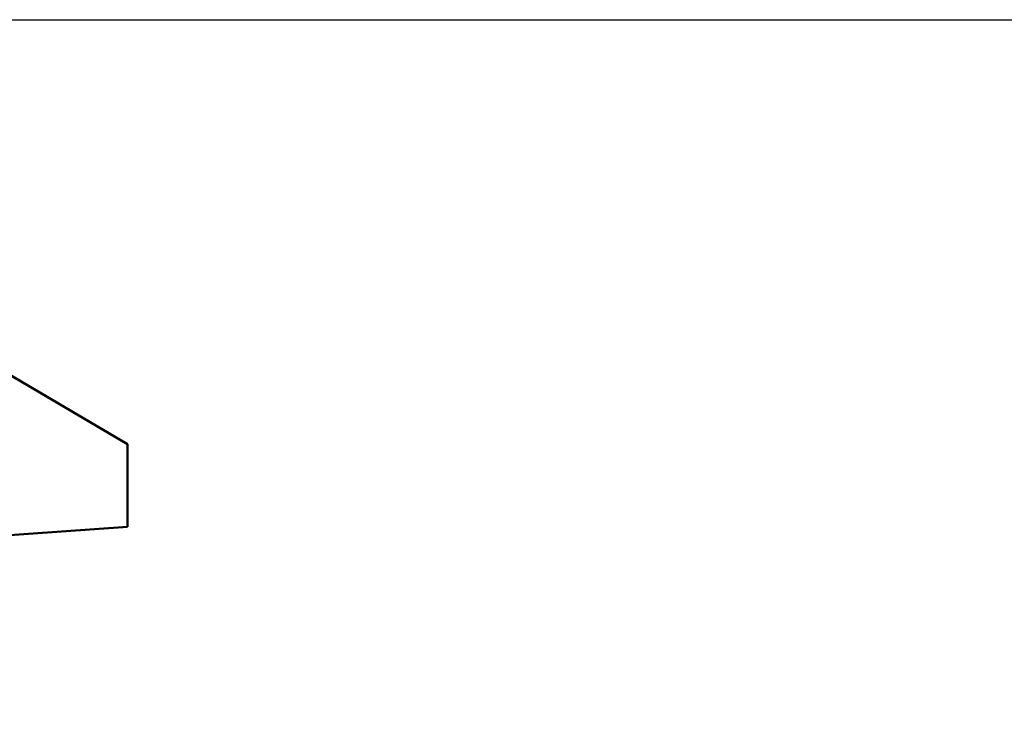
# Model space of a CAD drawing. Header units: metres. Extents: x 9 to 159, y -27 to 58.
# Tile 17 of 46: x 70.891 to 71.128, y 53.695 to 53.866. Entities that reach past the tile are written whole.
import ezdxf

# ---------------------------------------------------------------- set-up
doc = ezdxf.new("R2010")
doc.units = ezdxf.units.M
doc.layers.add('M-EQPM', color=7, linetype='Continuous', lineweight=35)
doc.layers.add('M-EQPM-IDEN', color=7, linetype='Continuous', lineweight=30)

# ---------------------------------------------------------------- blocks, each defined once
blk = doc.blocks.new('BIMobject TH x Thai Obayashi_Fan-Exhaust-Floor-Centrifugal-Kruger-BSB_T_Series1-360Degree - Exaustor Berliner Luft - GTS 500-1880929-Detalhamento Exaustor - Cobertura')
at = {"layer": 'M-EQPM', "lineweight": 50}
for p, q in [((-4.39574, 53.78118), (-4.36563, 53.76337)), ((-4.36563, 53.76337), (-4.36563, 53.74343)), ((-4.36563, 53.74343), (-5.05802, 53.69457))]:
    blk.add_line(p, q, dxfattribs=at)

msp = doc.modelspace()

# ---------------------------------------------------------------- linework, layer by layer
at = {"layer": 'M-EQPM-IDEN'}
msp.add_line((70.59238, 53.8658), (71.84865, 53.8658), dxfattribs=at)

# ---------------------------------------------------------------- block references
at = {"layer": 'M-EQPM', "color": 250, "lineweight": 50, "true_color": 0x1a1a1a}
msp.add_blockref('BIMobject TH x Thai Obayashi_Fan-Exhaust-Floor-Centrifugal-Kruger-BSB_T_Series1-360Degree - Exaustor Berliner Luft - GTS 500-1880929-Detalhamento Exaustor - Cobertura', (75.28232, 0), dxfattribs=at)

doc.saveas('drawing.dxf')
